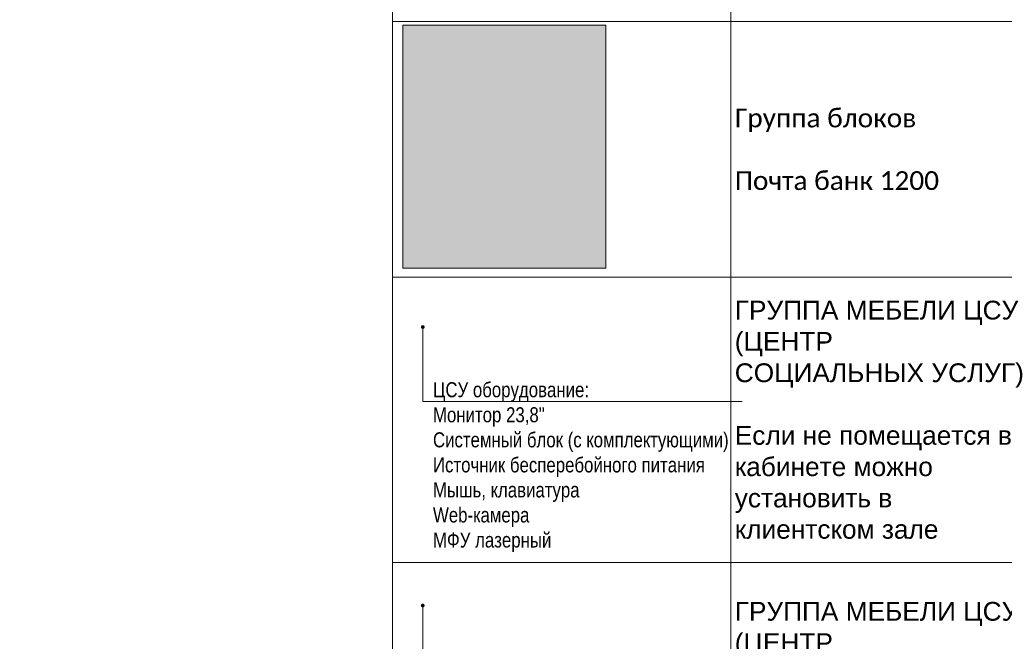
# Model space of a CAD drawing. Header units: millimetres. Extents: x -57464382 to 30606835, y -92609 to 65084.
# Tile 26 of 256: x -79465 to -66369, y -48973 to -40699. Entities that reach past the tile are written whole.
import ezdxf
from ezdxf import colors
from ezdxf.entities.mleader import LeaderData, LeaderLine
from ezdxf.math import Vec2, Vec3

# ---------------------------------------------------------------- set-up
doc = ezdxf.new("R2010")
doc.units = ezdxf.units.MM
doc.layers.get('0').update_dxf_attribs({"lineweight": 0})
for name, color, linetype, lineweight in [('07_АР_Размеры перегородки', 250, 'Continuous', 0), ('17_АР_Текст', 235, 'Continuous', 0), ('21_АР_Штриховка', 47, 'Continuous', 5)]:
    doc.layers.add(name, color=color, linetype=linetype, lineweight=lineweight)
doc.styles.add('_ТЕКСТОВЫЙ', font='arial.ttf', dxfattribs={"width": 0.8})
doc.styles.add('_ТЕКСТОВЫЙ АННОТАТИЫНЫЙ', font='arial.ttf', dxfattribs={"width": 0.8})
doc.styles.add('HVAC_AEP', font='arial.ttf')

# ---------------------------------------------------------------- blocks, each defined once
blk = doc.blocks.new('*T175')
at = {"color": 0, "linetype": 'ByBlock', "lineweight": -2, "transparency": 16777216}
for p, q in [((0, 0), (8500, 0)), ((0, 0), (0, -27939)), ((8500, 0), (8500, -27939)), ((0, -470), (8500, -470)), ((4500, -470), (4500, -27939)), ((0, -4970), (8500, -4970)), ((0, -9470), (8500, -9470)), ((0, -13270), (8500, -13270)), ((0, -16670), (8500, -16670)), ((0, -20470), (8500, -20470)), ((0, -24270), (8500, -24270)), ((0, -26370), (8500, -26370)), ((0, -27939), (8500, -27939))]:
    blk.add_line(p, q, dxfattribs=at)
at = {"color": 0, "lineweight": 15, "transparency": 16777216, "style": 'HVAC_AEP'}
for s, insert, char_height, width, attachment_point in [('{\\H0.83333x;\\C256;Готовые блоки (Барьеры, АРМ, Почтальоны)}', (4250, -235), 300, 8497, 5), ('{\\fCalibri|b0|i0|c204|p34;\\C256;Группа блоков 1200\\P\\PПо невозможности разместить стандартный барьер для приёма посылок, применить откидную столешницу для МГН}', (4550, -2720), 250, 3900, 4), ('{\\fCalibri|b0|i0|c204|p34;\\C256;Группа блоков 1400\\P\\PПо невозможности разместить стандартный барьер для приёма посылок, применить откидную столешницу для МГН}', (4550, -7220), 250, 3900, 4), ('{\\fCalibri|b0|i0|c204|p34;\\C256;Группа блоков \\P\\PПочта банк 1400}', (4550, -11370), 250, 3900, 4), ('{\\fCalibri|b0|i0|c204|p34;\\C256;Группа блоков \\P\\PПочта банк 1200}', (4550, -14970), 250, 3900, 4), ('{\\C256;ГРУППА МЕБЕЛИ ЦСУ (ЦЕНТР СОЦИАЛЬНЫХ УСЛУГ)\\P\\PЕсли не помещается в кабинете можно установить в клиентском зале }', (4550, -18570), 250, 3900, 4), ('{\\C256;ГРУППА МЕБЕЛИ ЦСУ (ЦЕНТР СОЦИАЛЬНЫХ УСЛУГ)\\P\\P\\fCalibri|b0|i0|c204|p34;Если нет места на стол 1400 ставим выноску на стол МГН 1200}', (4550, -22370), 250, 3900, 4), ('Группа блоков АРМ\\P^JНАЧ.ОПС^JСортировщик', (4550, -25320), 250, 3900, 4), ('{\\fCalibri|b0|i0|c204|p34;\\C256;Группа блоков \\P\\PПочтальоны}', (4550, -27155), 250, 3900, 4)]:
    blk.add_mtext(s, dxfattribs=dict(at, insert=insert, char_height=char_height, width=width, attachment_point=attachment_point))
blk = doc.blocks.new('_Dot')
at = {"color": 0, "linetype": 'ByBlock', "lineweight": -2}
blk.add_line((-0.5, 0), (-1, 0), dxfattribs=at)
at = {"color": 0, "linetype": 'ByBlock', "const_width": 0.5}
blk.add_lwpolyline([(-0.25, 0, 1), (0.25, 0, 1)], format="xyb", close=True, dxfattribs=at)

msp = doc.modelspace()

# ---------------------------------------------------------------- hatches: boundary and pattern name
at = {"layer": '21_АР_Штриховка', "lineweight": 0, "true_color": 0xbf720d}
h = msp.add_hatch(color=32, dxfattribs=at)
h.dxf.hatch_style = 1
h.paths.add_polyline_path([(-71668, -40772.4), (-74368, -40772.4), (-74368, -44004.4), (-71668, -44004.4)])

# ---------------------------------------------------------------- linework, layer by layer
at = {"layer": '21_АР_Штриховка'}
msp.add_lwpolyline([(-71668, -40772.4), (-74368, -40772.4), (-74368, -44004.4), (-71668, -44004.4)], close=True, dxfattribs=at)

# ---------------------------------------------------------------- block references
msp.add_blockref('*T175', (-74504.5, -27455.1))

# ---------------------------------------------------------------- leaders
at = {"layer": '07_АР_Размеры перегородки', "lineweight": 18}
ml = msp.add_multileader_mtext('Standard', dxfattribs=at)
ml.set_content('{\\LРазвертка  1 - 4}', color=256, style='_ТЕКСТОВЫЙ АННОТАТИЫНЫЙ')
ml.set_leader_properties(lineweight=0)
ml.build(insert=Vec2(0, 0))
ml.multileader.update_dxf_attribs({"text_left_attachment_type": 6, "text_right_attachment_type": 6, "dogleg_length": 11.7, "arrow_head_size": 100, "scale": 100})
ctx = ml.context
ctx.base_point, ctx.scale, ctx.char_height, ctx.arrow_head_size, ctx.landing_gap_size, ctx.plane_origin = Vec3(173952.8, -48813), 100, 250, 100, 100, Vec3(147297.2, -44587.9)
ctx.left_attachment, ctx.right_attachment, ctx.text_align_type = 6, 6, 2
notes = []
notes.append((ctx, [(0, (0, 0, 0), (0, 0), (1, 0), 1, [])]))
ctx.mtext.insert, ctx.mtext.width, ctx.mtext.alignment, ctx.mtext.flow_direction = Vec3(176469.5, -48429.7), 576408.517, 3, 5
ml = msp.add_multileader_mtext('Standard', dxfattribs=at)
ml.set_content('{\\LРазвертка  5 - 8}', color=256, style='_ТЕКСТОВЫЙ АННОТАТИЫНЫЙ')
ml.set_leader_properties(lineweight=0)
ml.build(insert=Vec2(0, 0))
ml.multileader.update_dxf_attribs({"text_left_attachment_type": 6, "text_right_attachment_type": 6, "dogleg_length": 11.7, "arrow_head_size": 100, "scale": 100})
ctx = ml.context
ctx.base_point, ctx.scale, ctx.char_height, ctx.arrow_head_size, ctx.landing_gap_size, ctx.plane_origin = Vec3(186285.6, -48881.1), 100, 250, 100, 100, Vec3(159630, -44656)
ctx.left_attachment, ctx.right_attachment, ctx.text_align_type = 6, 6, 2
notes.append((ctx, [(0, (0, 0, 0), (0, 0), (1, 0), 1, [])]))
ctx.mtext.insert, ctx.mtext.width, ctx.mtext.alignment, ctx.mtext.flow_direction = Vec3(188803.7, -48497.8), 576408.517, 3, 5
ml = msp.add_multileader_mtext('Standard', dxfattribs=at)
ml.set_content('{\\LРазвертка  9 - 12}', color=256, style='_ТЕКСТОВЫЙ АННОТАТИЫНЫЙ')
ml.set_leader_properties(lineweight=0)
ml.build(insert=Vec2(0, 0))
ml.multileader.update_dxf_attribs({"text_left_attachment_type": 6, "text_right_attachment_type": 6, "dogleg_length": 11.7, "arrow_head_size": 100, "scale": 100})
ctx = ml.context
ctx.base_point, ctx.scale, ctx.char_height, ctx.arrow_head_size, ctx.landing_gap_size, ctx.plane_origin = Vec3(204505.9, -48881.1), 100, 250, 100, 100, Vec3(172578, -44656)
ctx.left_attachment, ctx.right_attachment, ctx.text_align_type = 6, 6, 2
notes.append((ctx, [(0, (0, 0, 0), (0, 0), (1, 0), 1, [])]))
ctx.mtext.insert, ctx.mtext.width, ctx.mtext.alignment, ctx.mtext.flow_direction = Vec3(207207.6, -48497.8), 576408.517, 3, 5
at = {"layer": '17_АР_Текст', "lineweight": 18}
ml = msp.add_multileader_mtext('Standard', dxfattribs=at)
ml.set_content('ЦСУ оборудование:\\PМонитор 23,8"\\PСистемный блок (с комплектующими)\\PИсточник бесперебойного питания\\PМышь, клавиатура\\PWeb-камера\\PМФУ лазерный', color=256, style='_ТЕКСТОВЫЙ')
ml.set_leader_properties(lineweight=0)
ml.set_arrow_properties(name='DOT')
ml.build(insert=Vec2(0, 0))
ml.multileader.update_dxf_attribs({"text_left_attachment_type": 6, "text_right_attachment_type": 6, "dogleg_length": 0.36, "arrow_head_size": 50, "scale": 100})
ctx = ml.context
ctx.base_point, ctx.scale, ctx.char_height, ctx.arrow_head_size, ctx.landing_gap_size, ctx.plane_origin = Vec3(-74068.3, -45779.6), 100, 200, 50, 100, Vec3(-68828.3, -40627.4)
ctx.left_attachment, ctx.right_attachment, ctx.attachment_type = 6, 6, 2
notes.append((ctx, [(1, (1, 1, 0), (-74104.3, -45779.6), (1, 0), 36, [(0, [(-74104.3, -44789.7)], 0, [])])]))
ctx.mtext.insert, ctx.mtext.width, ctx.mtext.defined_height, ctx.mtext.flow_direction = Vec3(-73968.3, -45524.1), 5220.324, 815.5, 5
ml = msp.add_multileader_mtext('Standard', dxfattribs=at)
ml.set_content('ЦСУ оборудование:\\PМонитор 23,8"\\PСистемный блок (с комплектующими)\\PИсточник бесперебойного питания\\PМышь, клавиатура\\PWeb-камера\\PМФУ лазерный', color=256, style='_ТЕКСТОВЫЙ')
ml.set_leader_properties(lineweight=0)
ml.set_arrow_properties(name='DOT')
ml.build(insert=Vec2(0, 0))
ml.multileader.update_dxf_attribs({"text_left_attachment_type": 6, "text_right_attachment_type": 6, "dogleg_length": 0.36, "arrow_head_size": 50, "scale": 100})
ctx = ml.context
ctx.base_point, ctx.scale, ctx.char_height, ctx.arrow_head_size, ctx.landing_gap_size, ctx.plane_origin = Vec3(-74068.3, -49557), 100, 200, 50, 100, Vec3(-68828.3, -44334.1)
ctx.left_attachment, ctx.right_attachment, ctx.attachment_type = 6, 6, 2
notes.append((ctx, [(1, (1, 1, 0), (-74104.3, -49557), (1, 0), 36, [(0, [(-74104.3, -48496.4)], 0, [])])]))
ctx.mtext.insert, ctx.mtext.width, ctx.mtext.defined_height, ctx.mtext.flow_direction = Vec3(-73968.3, -49301.5), 5220.324, 815.5, 5
for ctx, leaders in notes:
    for number, flags, end, landing, length, lines in leaders:
        leader = LeaderData()
        leader.index, (leader.has_last_leader_line, leader.has_dogleg_vector, leader.attachment_direction) = number, flags
        leader.last_leader_point, leader.dogleg_vector, leader.dogleg_length = Vec3(end), Vec3(landing), length
        for number, points, colour, breaks in lines:
            line = LeaderLine()
            line.index, line.vertices, line.color, line.breaks = number, Vec3.list(points), colors.encode_raw_color(colour), breaks
            leader.lines.append(line)
        ctx.leaders.append(leader)

doc.saveas('drawing.dxf')
